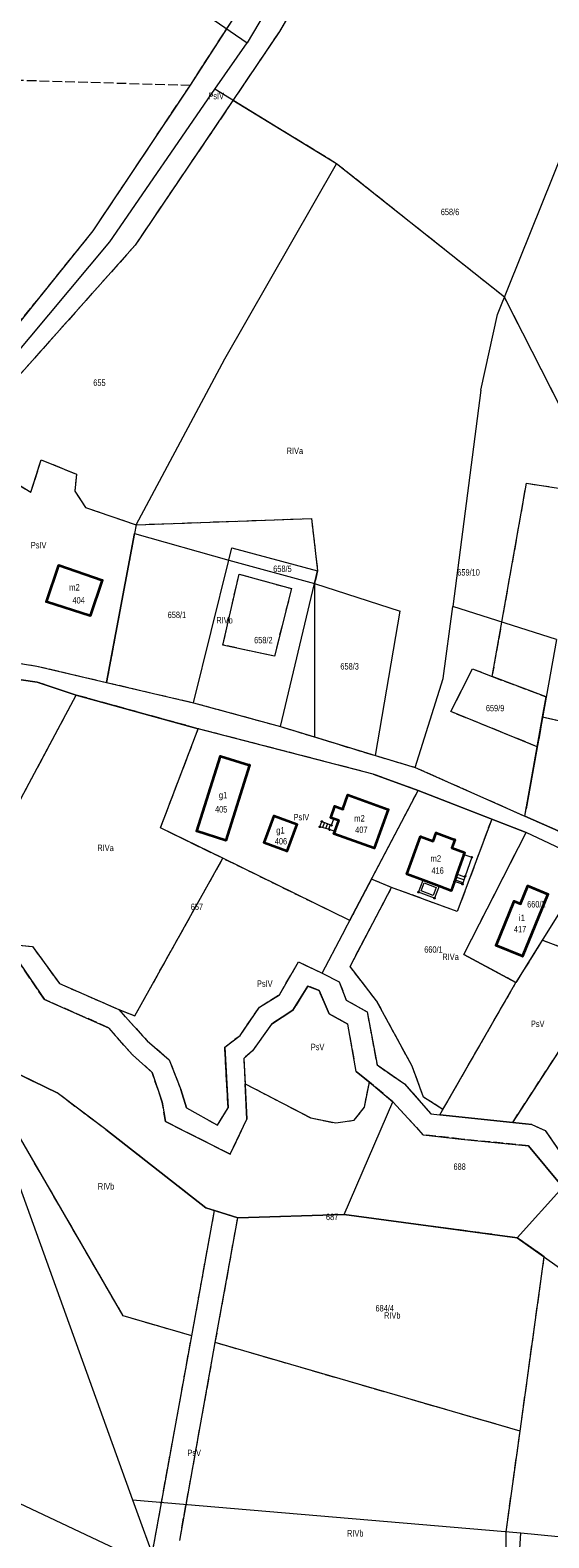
# Model space of a CAD drawing. Header units: metres. Extents: x 7496145 to 7500200, y 5498500 to 5502080.
# Tile 194 of 202: x 7499579 to 7499700, y 5501029 to 5501380. Entities that reach past the tile are written whole.
import ezdxf
from ezdxf.enums import TextEntityAlignment as Align

# ---------------------------------------------------------------- set-up
doc = ezdxf.new("R2010")
doc.units = ezdxf.units.M
doc.header["$MEASUREMENT"] = 0
for name, pattern in [('2.25_0.75', [3, 2.25, -0.75]), ('219-1000', [0]), ('egug-1000', [0])]:
    doc.linetypes.add(name, pattern=pattern)
doc.layers.get('0').update_dxf_attribs({"color": 2, "linetype": 'CONTINUOUS', "lineweight": 5})
for name, color, linetype in [('209-oznaczenie konturu klasyfikacyjnego', 7, 'CONTINUOUS'), ('211-numer działki ewidencyjnej', 7, 'CONTINUOUS'), ('217-kontur klasyfikacyjny', 7, 'CONTINUOUS'), ('218-kontur użytku gruntowego', 7, 'CONTINUOUS'), ('219-działka ewidencyjna', 7, 'CONTINUOUS'), ('312-budynek ewidencyjny', 7, 'CONTINUOUS'), ('312-oznaczenie budynku ewidencyjnego', 7, 'CONTINUOUS'), ('312-oznaczenie budynku ewidencyjnego-Atr117', 7, 'CONTINUOUS'), ('352-schody', 7, 'CONTINUOUS'), ('Punkt budynku', 7, 'CONTINUOUS'), ('taras', 7, 'CONTINUOUS')]:
    doc.layers.add(name, color=color, linetype=linetype)
doc.styles.get("Standard").update_dxf_attribs({"font": 'Working1250', "width": 0.75})

# ---------------------------------------------------------------- blocks, each defined once
blk = doc.blocks.new('PUNKTBUD')
at = {"color": 0}
blk.add_circle((0, 0), 0.09, dxfattribs=at)

msp = doc.modelspace()

# ---------------------------------------------------------------- linework, layer by layer
at = {"layer": '217-kontur klasyfikacyjny', "color": 3, "linetype": '2.25_0.75', "lineweight": 18, "flags": 128}
for points in [[(7499616.03, 5501367.61), (7499643.45, 5501410.09)], [(7499653.83, 5501409.27), (7499636.81, 5501380.1)], [(7499636.81, 5501380.1), (7499625.97, 5501364.05)], [(7499523.87, 5501370.31), (7499616.03, 5501367.61)], [(7499593.34, 5501333.6), (7499616.03, 5501367.61)], [(7499625.97, 5501364.05), (7499603.12, 5501330.24)], [(7499650.14, 5501349.29), (7499625.97, 5501364.05)], [(7499689.33, 5501318.14), (7499650.14, 5501349.29)], [(7499564.17, 5501297.4), (7499593.34, 5501333.6)], [(7499603.12, 5501330.24), (7499562.11, 5501284.21)], [(7499712.91, 5501271.85), (7499689.33, 5501318.14)], [(7499567.85, 5501279.28), (7499578.84, 5501272.6)], [(7499578.84, 5501272.6), (7499581.21, 5501280.19)], [(7499581.21, 5501280.19), (7499589.43, 5501276.86)], [(7499589.43, 5501276.86), (7499589.08, 5501272.86)], [(7499589.08, 5501272.86), (7499591.56, 5501269.06)], [(7499686.5, 5501229.58), (7499694.48, 5501274.72)], [(7499694.48, 5501274.72), (7499712.91, 5501271.85)], [(7499591.56, 5501269.06), (7499603.4, 5501265.02)], [(7499603.4, 5501265.02), (7499602.98, 5501263)], [(7499603.4, 5501265.02), (7499644.3, 5501266.49)], [(7499644.3, 5501266.49), (7499645.72, 5501254.28)], [(7499602.98, 5501263), (7499596.47, 5501228.23)], [(7499623.64, 5501236.94), (7499627.39, 5501253.51)], [(7499627.39, 5501253.51), (7499639.64, 5501250.12)], [(7499645.02, 5501251.33), (7499645.01, 5501215.49)], [(7499645.72, 5501254.28), (7499645.02, 5501251.33)], [(7499639.64, 5501250.12), (7499635.64, 5501234.38)], [(7499635.64, 5501234.38), (7499623.64, 5501236.94)], [(7499569.66, 5501233.73), (7499580.2, 5501232.05)], [(7499580.2, 5501232.05), (7499596.47, 5501228.23)], [(7499676.84, 5501221.42), (7499681.87, 5501231.42)], [(7499681.87, 5501231.42), (7499686.5, 5501229.58)], [(7499580.31, 5501228.27), (7499573.34, 5501229.27)], [(7499589.4, 5501225.28), (7499580.31, 5501228.27)], [(7499596.47, 5501228.23), (7499616.79, 5501223.48)], [(7499686.5, 5501229.58), (7499699.08, 5501224.85)], [(7499574.79, 5501197.88), (7499589.4, 5501225.28)], [(7499617.86, 5501217.41), (7499589.4, 5501225.28)], [(7499616.79, 5501223.48), (7499637.06, 5501217.93)], [(7499699.08, 5501224.85), (7499698.24, 5501220.17)], [(7499697, 5501213.2), (7499676.84, 5501221.42)], [(7499698.24, 5501220.17), (7499697, 5501213.2)], [(7499698.24, 5501220.17), (7499720.95, 5501215.06)], [(7499609.07, 5501194.28), (7499617.86, 5501217.41)], [(7499658.7, 5501206.83), (7499617.86, 5501217.41)], [(7499637.06, 5501217.93), (7499645.01, 5501215.49)], [(7499645.01, 5501215.49), (7499659.25, 5501211.13)], [(7499694.11, 5501197.02), (7499697, 5501213.2)], [(7499659.25, 5501211.13), (7499668.5, 5501208.4)], [(7499669.17, 5501202.98), (7499658.7, 5501206.83)], [(7499668.5, 5501208.4), (7499694.11, 5501197.02)], [(7499658.28, 5501182.3), (7499669.17, 5501202.98)], [(7499686.35, 5501196.31), (7499678.33, 5501174.76)], [(7499694.39, 5501193.19), (7499686.35, 5501196.31)], [(7499694.11, 5501197.02), (7499698.71, 5501194.97)], [(7499698.71, 5501194.97), (7499703.79, 5501192.71)], [(7499623.59, 5501187.17), (7499609.07, 5501194.28)], [(7499679.84, 5501164.71), (7499694.39, 5501193.19)], [(7499603.1, 5501150.43), (7499623.59, 5501187.17)], [(7499653.22, 5501172.65), (7499623.59, 5501187.17)], [(7499658.28, 5501182.3), (7499653.96, 5501174.08)], [(7499663, 5501180.37), (7499658.28, 5501182.3)], [(7499653.29, 5501161.91), (7499663, 5501180.37)], [(7499678.33, 5501174.76), (7499663, 5501180.37)], [(7499653.96, 5501174.08), (7499653.22, 5501172.65)], [(7499575.28, 5501166.98), (7499579.19, 5501166.58)], [(7499579.19, 5501166.58), (7499585.5, 5501157.93)], [(7499698.16, 5501168.06), (7499692.02, 5501158.21)], [(7499714.77, 5501161.7), (7499698.16, 5501168.06)], [(7499636.83, 5501155.34), (7499641.26, 5501163)], [(7499641.26, 5501163), (7499646.82, 5501160.36)], [(7499692.02, 5501158.21), (7499679.84, 5501164.71)], [(7499581.97, 5501154.23), (7499576.35, 5501162.54)], [(7499646.82, 5501160.36), (7499650.76, 5501158.35)], [(7499659.48, 5501153.94), (7499653.29, 5501161.91)], [(7499691.25, 5501125.54), (7499714.77, 5501161.7)], [(7499585.5, 5501157.93), (7499599.33, 5501151.87)], [(7499643.45, 5501157.36), (7499639.95, 5501151.7)], [(7499646.09, 5501156.31), (7499643.45, 5501157.36)], [(7499648.46, 5501150.87), (7499646.09, 5501156.31)], [(7499650.76, 5501158.35), (7499652.43, 5501154.09)], [(7499674.98, 5501128.56), (7499692.02, 5501158.21)], [(7499596.96, 5501147.64), (7499581.97, 5501154.23)], [(7499627.63, 5501145.83), (7499632.17, 5501152.46)], [(7499632.17, 5501152.46), (7499636.83, 5501155.34)], [(7499652.43, 5501154.09), (7499657.29, 5501151.34)], [(7499667.76, 5501138.69), (7499659.48, 5501153.94)], [(7499599.33, 5501151.87), (7499603.1, 5501150.43)], [(7499599.33, 5501151.87), (7499605.97, 5501144.55)], [(7499639.95, 5501151.7), (7499634.96, 5501148.45)], [(7499652.8, 5501148.48), (7499648.46, 5501150.87)], [(7499657.29, 5501151.34), (7499659.6, 5501138.95)], [(7499602.5, 5501141.34), (7499596.96, 5501147.64)], [(7499624.05, 5501143.13), (7499627.63, 5501145.83)], [(7499634.96, 5501148.45), (7499630.53, 5501142.26)], [(7499654.74, 5501137.41), (7499652.8, 5501148.48)], [(7499584.93, 5501132.42), (7499565.2, 5501142)], [(7499605.97, 5501144.55), (7499611.11, 5501140.15)], [(7499624.83, 5501128.91), (7499624.05, 5501143.13)], [(7499630.53, 5501142.26), (7499628.49, 5501140.47)], [(7499600.38, 5501080.37), (7499566.06, 5501139.55)], [(7499607.14, 5501137.21), (7499602.5, 5501141.34)], [(7499611.11, 5501140.15), (7499613.81, 5501133.23)], [(7499628.49, 5501140.47), (7499628.79, 5501134.58)], [(7499659.6, 5501138.95), (7499666.02, 5501134.53)], [(7499670.45, 5501131.45), (7499667.76, 5501138.69)], [(7499609.44, 5501130.3), (7499607.14, 5501137.21)], [(7499657.81, 5501134.93), (7499654.74, 5501137.41)], [(7499656.66, 5501129.06), (7499657.81, 5501134.93)], [(7499658.81, 5501134.12), (7499657.81, 5501134.93)], [(7499596.3, 5501123.88), (7499584.93, 5501132.42)], [(7499613.81, 5501133.23), (7499615.12, 5501128.92)], [(7499628.79, 5501134.58), (7499644.11, 5501126.58)], [(7499628.79, 5501134.58), (7499629.2, 5501126.31)], [(7499663.31, 5501130.31), (7499658.81, 5501134.12)], [(7499666.02, 5501134.53), (7499672.16, 5501127.51)], [(7499674.98, 5501128.56), (7499670.45, 5501131.45)], [(7499610.26, 5501125.72), (7499609.44, 5501130.3)], [(7499615.12, 5501128.92), (7499622.35, 5501124.93)], [(7499622.35, 5501124.93), (7499624.83, 5501128.91)], [(7499654.25, 5501126.03), (7499656.66, 5501129.06)], [(7499670.38, 5501122.67), (7499663.31, 5501130.31)], [(7499674.25, 5501127.29), (7499674.98, 5501128.56)], [(7499625.32, 5501118.13), (7499610.26, 5501125.72)], [(7499629.2, 5501126.31), (7499625.32, 5501118.13)], [(7499644.11, 5501126.58), (7499649.97, 5501125.41)], [(7499649.97, 5501125.41), (7499654.25, 5501126.03)], [(7499672.16, 5501127.51), (7499674.25, 5501127.29)], [(7499674.25, 5501127.29), (7499691.25, 5501125.54)], [(7499691.25, 5501125.54), (7499695.72, 5501125.08)], [(7499695.72, 5501125.08), (7499698.86, 5501123.64)], [(7499619.61, 5501105.61), (7499596.3, 5501123.88)], [(7499679.26, 5501121.66), (7499670.38, 5501122.67)], [(7499694.97, 5501120.06), (7499679.26, 5501121.66)], [(7499698.86, 5501123.64), (7499705.86, 5501113.43)], [(7499702.96, 5501110.45), (7499694.97, 5501120.06)], [(7499616.36, 5501075.73), (7499621.67, 5501104.96)], [(7499621.67, 5501104.96), (7499619.61, 5501105.61)], [(7499627.1, 5501103.24), (7499621.67, 5501104.96)], [(7499621.86, 5501074.14), (7499627.1, 5501103.24)], [(7499651.89, 5501104.01), (7499627.1, 5501103.24)], [(7499692.32, 5501098.63), (7499651.89, 5501104.01)], [(7499698.62, 5501094.17), (7499692.32, 5501098.63)], [(7499692.97, 5501053.49), (7499698.62, 5501094.17)], [(7499616.36, 5501075.73), (7499600.38, 5501080.37)], [(7499607.11, 5501024.8), (7499616.36, 5501075.73)], [(7499613.54, 5501028), (7499621.86, 5501074.14)], [(7499692.97, 5501053.49), (7499621.86, 5501074.14)], [(7499689.71, 5501030.01), (7499692.97, 5501053.49)], [(7499690.19, 5500981.64), (7499689.71, 5501030.01)]]:
    msp.add_lwpolyline(points, dxfattribs=at)
at = {"layer": '218-kontur użytku gruntowego', "color": 3, "linetype": 'egug-1000', "lineweight": 18, "flags": 128}
for points in [[(7499616.03, 5501367.61), (7499643.45, 5501410.09)], [(7499653.83, 5501409.27), (7499636.81, 5501380.1)], [(7499636.81, 5501380.1), (7499625.97, 5501364.05)], [(7499593.34, 5501333.6), (7499616.03, 5501367.61)], [(7499625.97, 5501364.05), (7499603.12, 5501330.24)], [(7499650.14, 5501349.29), (7499625.97, 5501364.05)], [(7499689.33, 5501318.14), (7499650.14, 5501349.29)], [(7499564.17, 5501297.4), (7499593.34, 5501333.6)], [(7499603.12, 5501330.24), (7499562.11, 5501284.21)], [(7499712.91, 5501271.85), (7499689.33, 5501318.14)], [(7499567.85, 5501279.28), (7499578.84, 5501272.6)], [(7499578.84, 5501272.6), (7499581.21, 5501280.19)], [(7499581.21, 5501280.19), (7499589.43, 5501276.86)], [(7499589.43, 5501276.86), (7499589.08, 5501272.86)], [(7499589.08, 5501272.86), (7499591.56, 5501269.06)], [(7499686.5, 5501229.58), (7499694.48, 5501274.72)], [(7499694.48, 5501274.72), (7499712.91, 5501271.85)], [(7499591.56, 5501269.06), (7499603.4, 5501265.02)], [(7499603.4, 5501265.02), (7499602.98, 5501263)], [(7499603.4, 5501265.02), (7499644.3, 5501266.49)], [(7499644.3, 5501266.49), (7499645.72, 5501254.28)], [(7499602.98, 5501263), (7499596.47, 5501228.23)], [(7499623.64, 5501236.94), (7499627.39, 5501253.51)], [(7499627.39, 5501253.51), (7499639.64, 5501250.12)], [(7499645.02, 5501251.33), (7499645.01, 5501215.49)], [(7499645.72, 5501254.28), (7499645.02, 5501251.33)], [(7499639.64, 5501250.12), (7499635.64, 5501234.38)], [(7499635.64, 5501234.38), (7499623.64, 5501236.94)], [(7499569.66, 5501233.73), (7499580.2, 5501232.05)], [(7499580.2, 5501232.05), (7499596.47, 5501228.23)], [(7499676.84, 5501221.42), (7499681.87, 5501231.42)], [(7499681.87, 5501231.42), (7499686.5, 5501229.58)], [(7499580.31, 5501228.27), (7499573.34, 5501229.27)], [(7499589.4, 5501225.28), (7499580.31, 5501228.27)], [(7499596.47, 5501228.23), (7499616.79, 5501223.48)], [(7499699.08, 5501224.85), (7499686.5, 5501229.58)], [(7499574.79, 5501197.88), (7499589.4, 5501225.28)], [(7499617.86, 5501217.41), (7499589.4, 5501225.28)], [(7499616.79, 5501223.48), (7499637.06, 5501217.93)], [(7499698.24, 5501220.17), (7499699.08, 5501224.85)], [(7499697, 5501213.2), (7499676.84, 5501221.42)], [(7499697, 5501213.2), (7499698.24, 5501220.17)], [(7499698.24, 5501220.17), (7499720.95, 5501215.06)], [(7499609.07, 5501194.28), (7499617.86, 5501217.41)], [(7499658.7, 5501206.83), (7499617.86, 5501217.41)], [(7499637.06, 5501217.93), (7499645.01, 5501215.49)], [(7499645.01, 5501215.49), (7499659.25, 5501211.13)], [(7499694.11, 5501197.02), (7499697, 5501213.2)], [(7499659.25, 5501211.13), (7499668.5, 5501208.4)], [(7499669.17, 5501202.98), (7499658.7, 5501206.83)], [(7499668.5, 5501208.4), (7499694.11, 5501197.02)], [(7499658.28, 5501182.3), (7499669.17, 5501202.98)], [(7499686.35, 5501196.31), (7499669.17, 5501202.98)], [(7499686.35, 5501196.31), (7499678.33, 5501174.76)], [(7499694.39, 5501193.19), (7499686.35, 5501196.31)], [(7499694.11, 5501197.02), (7499698.71, 5501194.97)], [(7499698.71, 5501194.97), (7499703.79, 5501192.71)], [(7499623.59, 5501187.17), (7499609.07, 5501194.28)], [(7499679.84, 5501164.71), (7499694.39, 5501193.19)], [(7499709.4, 5501186.11), (7499694.39, 5501193.19)], [(7499603.1, 5501150.43), (7499623.59, 5501187.17)], [(7499653.22, 5501172.65), (7499623.59, 5501187.17)], [(7499658.28, 5501182.3), (7499653.96, 5501174.08)], [(7499663, 5501180.37), (7499658.28, 5501182.3)], [(7499653.29, 5501161.91), (7499663, 5501180.37)], [(7499678.33, 5501174.76), (7499663, 5501180.37)], [(7499653.96, 5501174.08), (7499653.22, 5501172.65)], [(7499575.28, 5501166.98), (7499579.19, 5501166.58)], [(7499579.19, 5501166.58), (7499585.5, 5501157.93)], [(7499698.16, 5501168.06), (7499692.02, 5501158.21)], [(7499714.77, 5501161.7), (7499698.16, 5501168.06)], [(7499636.83, 5501155.34), (7499641.26, 5501163)], [(7499641.26, 5501163), (7499646.82, 5501160.36)], [(7499692.02, 5501158.21), (7499679.84, 5501164.71)], [(7499576.35, 5501162.54), (7499581.97, 5501154.23)], [(7499646.82, 5501160.36), (7499650.76, 5501158.35)], [(7499659.48, 5501153.94), (7499653.29, 5501161.91)], [(7499691.25, 5501125.54), (7499714.77, 5501161.7)], [(7499585.5, 5501157.93), (7499599.33, 5501151.87)], [(7499643.45, 5501157.36), (7499639.95, 5501151.7)], [(7499646.09, 5501156.31), (7499643.45, 5501157.36)], [(7499648.46, 5501150.87), (7499646.09, 5501156.31)], [(7499650.76, 5501158.35), (7499652.43, 5501154.09)], [(7499674.98, 5501128.56), (7499692.02, 5501158.21)], [(7499581.97, 5501154.23), (7499596.96, 5501147.64)], [(7499627.63, 5501145.83), (7499632.17, 5501152.46)], [(7499632.17, 5501152.46), (7499636.83, 5501155.34)], [(7499652.43, 5501154.09), (7499657.29, 5501151.34)], [(7499667.76, 5501138.69), (7499659.48, 5501153.94)], [(7499599.33, 5501151.87), (7499603.1, 5501150.43)], [(7499599.33, 5501151.87), (7499605.97, 5501144.55)], [(7499639.95, 5501151.7), (7499634.96, 5501148.45)], [(7499652.8, 5501148.48), (7499648.46, 5501150.87)], [(7499657.29, 5501151.34), (7499659.6, 5501138.95)], [(7499596.96, 5501147.64), (7499602.5, 5501141.34)], [(7499624.05, 5501143.13), (7499627.63, 5501145.83)], [(7499634.96, 5501148.45), (7499630.53, 5501142.26)], [(7499654.74, 5501137.41), (7499652.8, 5501148.48)], [(7499584.93, 5501132.42), (7499565.2, 5501142)], [(7499605.97, 5501144.55), (7499611.11, 5501140.15)], [(7499624.83, 5501128.91), (7499624.05, 5501143.13)], [(7499630.53, 5501142.26), (7499628.49, 5501140.47)], [(7499600.38, 5501080.37), (7499566.06, 5501139.55)], [(7499602.5, 5501141.34), (7499607.14, 5501137.21)], [(7499611.11, 5501140.15), (7499613.81, 5501133.23)], [(7499628.49, 5501140.47), (7499628.79, 5501134.58)], [(7499659.6, 5501138.95), (7499666.02, 5501134.53)], [(7499670.45, 5501131.45), (7499667.76, 5501138.69)], [(7499607.14, 5501137.21), (7499609.44, 5501130.3)], [(7499657.81, 5501134.93), (7499654.74, 5501137.41)], [(7499656.66, 5501129.06), (7499657.81, 5501134.93)], [(7499657.81, 5501134.93), (7499658.81, 5501134.12)], [(7499596.3, 5501123.88), (7499584.93, 5501132.42)], [(7499613.81, 5501133.23), (7499615.12, 5501128.92)], [(7499628.79, 5501134.58), (7499644.11, 5501126.58)], [(7499629.2, 5501126.31), (7499628.79, 5501134.58)], [(7499658.81, 5501134.12), (7499663.31, 5501130.31)], [(7499666.02, 5501134.53), (7499672.16, 5501127.51)], [(7499674.98, 5501128.56), (7499670.45, 5501131.45)], [(7499609.44, 5501130.3), (7499610.26, 5501125.72)], [(7499615.12, 5501128.92), (7499622.35, 5501124.93)], [(7499622.35, 5501124.93), (7499624.83, 5501128.91)], [(7499654.25, 5501126.03), (7499656.66, 5501129.06)], [(7499663.31, 5501130.31), (7499670.38, 5501122.67)], [(7499674.25, 5501127.29), (7499674.98, 5501128.56)], [(7499610.26, 5501125.72), (7499625.32, 5501118.13)], [(7499625.32, 5501118.13), (7499629.2, 5501126.31)], [(7499644.11, 5501126.58), (7499649.97, 5501125.41)], [(7499649.97, 5501125.41), (7499654.25, 5501126.03)], [(7499672.16, 5501127.51), (7499674.25, 5501127.29)], [(7499674.25, 5501127.29), (7499691.25, 5501125.54)], [(7499691.25, 5501125.54), (7499695.72, 5501125.08)], [(7499695.72, 5501125.08), (7499698.86, 5501123.64)], [(7499619.61, 5501105.61), (7499596.3, 5501123.88)], [(7499670.38, 5501122.67), (7499679.26, 5501121.66)], [(7499679.26, 5501121.66), (7499694.97, 5501120.06)], [(7499698.86, 5501123.64), (7499705.86, 5501113.43)], [(7499694.97, 5501120.06), (7499702.96, 5501110.45)], [(7499616.36, 5501075.73), (7499621.67, 5501104.96)], [(7499621.67, 5501104.96), (7499619.61, 5501105.61)], [(7499627.1, 5501103.24), (7499621.67, 5501104.96)], [(7499621.86, 5501074.14), (7499627.1, 5501103.24)], [(7499651.89, 5501104.01), (7499627.1, 5501103.24)], [(7499692.32, 5501098.63), (7499651.89, 5501104.01)], [(7499698.62, 5501094.17), (7499692.32, 5501098.63)], [(7499692.97, 5501053.49), (7499698.62, 5501094.17)], [(7499616.36, 5501075.73), (7499600.38, 5501080.37)], [(7499607.11, 5501024.8), (7499616.36, 5501075.73)], [(7499613.54, 5501028), (7499621.86, 5501074.14)], [(7499692.97, 5501053.49), (7499621.86, 5501074.14)], [(7499689.71, 5501030.01), (7499692.97, 5501053.49)], [(7499690.19, 5500981.64), (7499689.71, 5501030.01)]]:
    msp.add_lwpolyline(points, dxfattribs=at)
at = {"layer": '219-działka ewidencyjna', "color": 3, "linetype": '219-1000', "lineweight": 18, "flags": 128}
for points in [[(7499566.4, 5501420.67), (7499629.32, 5501377.52)], [(7499649.51, 5501411.66), (7499629.32, 5501377.52)], [(7499687.69, 5501314.07), (7499713.68, 5501378.62)], [(7499621.76, 5501366.64), (7499629.32, 5501377.52)], [(7499597.21, 5501331.01), (7499621.76, 5501366.64)], [(7499650.14, 5501349.29), (7499621.76, 5501366.64)], [(7499624.08, 5501303.72), (7499650.14, 5501349.29)], [(7499564.34, 5501291.75), (7499597.21, 5501331.01)], [(7499683.8, 5501296.46), (7499687.69, 5501314.07)], [(7499603.4, 5501265.02), (7499624.08, 5501303.72)], [(7499683.8, 5501296.46), (7499677.32, 5501245.94)], [(7499603.4, 5501265.02), (7499602.98, 5501263)], [(7499596.47, 5501228.23), (7499602.98, 5501263)], [(7499602.98, 5501263), (7499625.01, 5501256.77)], [(7499625.01, 5501256.77), (7499625.73, 5501259.66)], [(7499625.73, 5501259.66), (7499645.72, 5501254.28)], [(7499616.79, 5501223.48), (7499625.01, 5501256.77)], [(7499625.01, 5501256.77), (7499645.02, 5501251.33)], [(7499637.06, 5501217.93), (7499645.02, 5501251.33)], [(7499645.02, 5501251.33), (7499645.72, 5501254.28)], [(7499645.02, 5501251.33), (7499665.02, 5501244.86)], [(7499659.25, 5501211.13), (7499665.02, 5501244.86)], [(7499675.03, 5501229.11), (7499677.32, 5501245.94)], [(7499701.47, 5501238.21), (7499677.32, 5501245.94)], [(7499701.47, 5501238.21), (7499694.41, 5501198.72)], [(7499569.66, 5501233.73), (7499580.2, 5501232.05)], [(7499580.2, 5501232.05), (7499596.47, 5501228.23)], [(7499573.34, 5501229.27), (7499580.31, 5501228.27)], [(7499580.31, 5501228.27), (7499589.4, 5501225.28)], [(7499596.47, 5501228.23), (7499616.79, 5501223.48)], [(7499668.5, 5501208.4), (7499675.03, 5501229.11)], [(7499574.79, 5501197.88), (7499589.4, 5501225.28)], [(7499589.4, 5501225.28), (7499617.86, 5501217.41)], [(7499616.79, 5501223.48), (7499637.06, 5501217.93)], [(7499658.7, 5501206.83), (7499617.86, 5501217.41)], [(7499637.06, 5501217.93), (7499659.25, 5501211.13)], [(7499659.25, 5501211.13), (7499668.5, 5501208.4)], [(7499658.7, 5501206.83), (7499669.17, 5501202.98)], [(7499668.5, 5501208.4), (7499694.11, 5501197.02)], [(7499653.96, 5501174.08), (7499669.17, 5501202.98)], [(7499669.17, 5501202.98), (7499694.39, 5501193.19)], [(7499694.11, 5501197.02), (7499694.41, 5501198.72)], [(7499703.79, 5501192.71), (7499694.11, 5501197.02)], [(7499679.84, 5501164.71), (7499694.39, 5501193.19)], [(7499709.4, 5501186.11), (7499694.39, 5501193.19)], [(7499709.4, 5501186.11), (7499692.02, 5501158.21)], [(7499651.52, 5501169.39), (7499653.96, 5501174.08)], [(7499575.28, 5501166.98), (7499579.19, 5501166.58)], [(7499579.19, 5501166.58), (7499585.5, 5501157.93)], [(7499646.82, 5501160.36), (7499651.52, 5501169.39)], [(7499636.83, 5501155.34), (7499641.26, 5501163)], [(7499641.26, 5501163), (7499646.82, 5501160.36)], [(7499679.84, 5501164.71), (7499692.02, 5501158.21)], [(7499576.35, 5501162.54), (7499581.97, 5501154.23)], [(7499646.82, 5501160.36), (7499650.76, 5501158.35)], [(7499585.5, 5501157.93), (7499599.33, 5501151.87)], [(7499639.95, 5501151.7), (7499643.45, 5501157.36)], [(7499643.45, 5501157.36), (7499646.09, 5501156.31)], [(7499646.09, 5501156.31), (7499648.46, 5501150.87)], [(7499650.76, 5501158.35), (7499652.43, 5501154.09)], [(7499676.38, 5501131), (7499692.02, 5501158.21)], [(7499581.97, 5501154.23), (7499596.96, 5501147.64)], [(7499627.63, 5501145.83), (7499632.17, 5501152.46)], [(7499632.17, 5501152.46), (7499636.83, 5501155.34)], [(7499652.43, 5501154.09), (7499657.29, 5501151.34)], [(7499599.33, 5501151.87), (7499605.97, 5501144.55)], [(7499634.96, 5501148.45), (7499639.95, 5501151.7)], [(7499648.46, 5501150.87), (7499652.8, 5501148.48)], [(7499657.29, 5501151.34), (7499659.6, 5501138.95)], [(7499602.5, 5501141.34), (7499596.96, 5501147.64)], [(7499624.05, 5501143.13), (7499627.63, 5501145.83)], [(7499634.96, 5501148.45), (7499630.53, 5501142.26)], [(7499654.74, 5501137.41), (7499652.8, 5501148.48)], [(7499565.2, 5501142), (7499584.93, 5501132.42)], [(7499605.97, 5501144.55), (7499611.11, 5501140.15)], [(7499624.05, 5501143.13), (7499624.83, 5501128.91)], [(7499628.49, 5501140.47), (7499630.53, 5501142.26)], [(7499602.5, 5501141.34), (7499607.14, 5501137.21)], [(7499611.11, 5501140.15), (7499613.81, 5501133.23)], [(7499628.49, 5501140.47), (7499629.2, 5501126.31)], [(7499659.6, 5501138.95), (7499666.02, 5501134.53)], [(7499607.14, 5501137.21), (7499609.44, 5501130.3)], [(7499654.74, 5501137.41), (7499658.81, 5501134.12)], [(7499596.3, 5501123.88), (7499584.93, 5501132.42)], [(7499615.12, 5501128.92), (7499613.81, 5501133.23)], [(7499658.81, 5501134.12), (7499663.31, 5501130.31)], [(7499666.02, 5501134.53), (7499672.16, 5501127.51)], [(7499609.44, 5501130.3), (7499610.26, 5501125.72)], [(7499615.12, 5501128.92), (7499622.35, 5501124.93)], [(7499622.35, 5501124.93), (7499624.83, 5501128.91)], [(7499651.89, 5501104.01), (7499663.31, 5501130.31)], [(7499670.38, 5501122.67), (7499663.31, 5501130.31)], [(7499674.25, 5501127.29), (7499676.38, 5501131)], [(7499610.26, 5501125.72), (7499625.32, 5501118.13)], [(7499625.32, 5501118.13), (7499629.2, 5501126.31)], [(7499672.16, 5501127.51), (7499674.25, 5501127.29)], [(7499695.72, 5501125.08), (7499674.25, 5501127.29)], [(7499695.72, 5501125.08), (7499698.86, 5501123.64)], [(7499596.3, 5501123.88), (7499619.61, 5501105.61)], [(7499670.38, 5501122.67), (7499679.26, 5501121.66)], [(7499679.26, 5501121.66), (7499694.97, 5501120.06)], [(7499698.86, 5501123.64), (7499705.86, 5501113.43)], [(7499702.96, 5501110.45), (7499694.97, 5501120.06)], [(7499576.26, 5501110.39), (7499602.56, 5501037.48)], [(7499702.96, 5501110.45), (7499692.32, 5501098.63)], [(7499619.61, 5501105.61), (7499627.1, 5501103.24)], [(7499627.1, 5501103.24), (7499651.89, 5501104.01)], [(7499651.89, 5501104.01), (7499692.32, 5501098.63)], [(7499692.32, 5501098.63), (7499733.05, 5501069.75)], [(7499567.61, 5501040.64), (7499608.33, 5501021.4)], [(7499602.56, 5501037.48), (7499608.33, 5501021.4)], [(7499602.56, 5501037.48), (7499693.13, 5501029.72)], [(7499689.48, 5500970.01), (7499693.13, 5501029.72)], [(7499693.13, 5501029.72), (7499753.25, 5501023.83)]]:
    msp.add_lwpolyline(points, dxfattribs=at)
at = {"layer": '312-budynek ewidencyjny', "color": 7, "linetype": 'Continuous', "lineweight": 35, "flags": 128}
for points in [[(7499582.45, 5501247.02), (7499585.37, 5501255.55)], [(7499585.37, 5501255.55), (7499595.46, 5501252.1)], [(7499595.46, 5501252.1), (7499592.62, 5501243.79)], [(7499592.62, 5501243.79), (7499582.45, 5501247.02)], [(7499617.54, 5501193.49), (7499623.03, 5501210.99)], [(7499623.03, 5501210.99), (7499629.81, 5501208.95)], [(7499629.81, 5501208.95), (7499624.3, 5501191.37)], [(7499651.6, 5501198.65), (7499652.78, 5501201.96)], [(7499652.78, 5501201.96), (7499662.17, 5501198.55)], [(7499648.79, 5501196.66), (7499649.72, 5501199.34)], [(7499649.72, 5501199.34), (7499651.6, 5501198.65)], [(7499662.17, 5501198.55), (7499658.96, 5501189.55)], [(7499633.23, 5501190.82), (7499635.56, 5501197.07)], [(7499635.56, 5501197.07), (7499640.89, 5501195.11)], [(7499640.89, 5501195.11), (7499638.55, 5501188.84)], [(7499649.52, 5501196.4), (7499648.79, 5501196.66)], [(7499650.65, 5501196), (7499649.52, 5501196.4)], [(7499649.74, 5501193.43), (7499650.65, 5501196)], [(7499624.3, 5501191.37), (7499617.54, 5501193.49)], [(7499649.55, 5501192.91), (7499649.74, 5501193.43)], [(7499658.96, 5501189.55), (7499649.55, 5501192.91)], [(7499666.58, 5501183.47), (7499669.77, 5501192.27)], [(7499669.77, 5501192.27), (7499672.7, 5501191.21)], [(7499672.7, 5501191.21), (7499673.41, 5501193.13)], [(7499673.41, 5501193.13), (7499677.79, 5501191.52)], [(7499677.79, 5501191.52), (7499677.09, 5501189.6)], [(7499638.55, 5501188.84), (7499633.23, 5501190.82)], [(7499677.09, 5501189.6), (7499680.01, 5501188.5)], [(7499679.86, 5501188.07), (7499678.33, 5501183.72)], [(7499680.01, 5501188.5), (7499679.86, 5501188.07)], [(7499670.33, 5501182.07), (7499666.58, 5501183.47)], [(7499674.07, 5501180.67), (7499670.33, 5501182.07)], [(7499676.88, 5501179.62), (7499674.07, 5501180.67)], [(7499677.65, 5501181.8), (7499676.88, 5501179.62)], [(7499678.33, 5501183.72), (7499677.65, 5501181.8)], [(7499693.07, 5501176.56), (7499694.79, 5501180.73)], [(7499694.79, 5501180.73), (7499699.44, 5501178.81)], [(7499687.4, 5501166.81), (7499691.57, 5501177.18)], [(7499691.57, 5501177.18), (7499693.07, 5501176.56)], [(7499699.44, 5501178.81), (7499693.55, 5501164.3)], [(7499693.55, 5501164.3), (7499687.4, 5501166.81)]]:
    msp.add_lwpolyline(points, dxfattribs=at)
at = {"layer": '352-schody', "color": 7, "linetype": 'Continuous', "lineweight": 18, "flags": 128}
for points in [[(7499648.98, 5501194.88), (7499649.52, 5501196.4), (7499650.65, 5501196), (7499649.74, 5501193.43), (7499648.54, 5501193.86), (7499646.26, 5501194.54), (7499646.69, 5501195.77)], [(7499648.98, 5501194.88), (7499649.52, 5501196.4), (7499650.65, 5501196), (7499649.74, 5501193.43), (7499648.54, 5501193.86), (7499646.26, 5501194.54), (7499646.69, 5501195.77)], [(7499678.33, 5501183.72), (7499679.86, 5501188.07), (7499681.75, 5501187.41), (7499680.2, 5501183.02), (7499679.54, 5501181.14), (7499677.65, 5501181.8)], [(7499678.33, 5501183.72), (7499679.86, 5501188.07), (7499681.75, 5501187.41), (7499680.2, 5501183.02), (7499679.54, 5501181.14), (7499677.65, 5501181.8)]]:
    msp.add_lwpolyline(points, close=True, dxfattribs=at)
for points in [[(7499646.7, 5501195.77), (7499646.62, 5501195.58)], [(7499647.35, 5501195.51), (7499646.9, 5501194.35)], [(7499648, 5501195.26), (7499647.57, 5501194.15)], [(7499648.65, 5501195.01), (7499648.24, 5501193.95)], [(7499679.65, 5501181.46), (7499677.77, 5501182.13)], [(7499679.88, 5501182.12), (7499678, 5501182.79)], [(7499680.12, 5501182.78), (7499678.23, 5501183.45)]]:
    msp.add_lwpolyline(points, dxfattribs=at)
at = {"layer": 'taras', "color": 0, "lineweight": 18}
for p, q in [((7499669.28, 5501179.26), (7499670.33, 5501182.07)), ((7499669.92, 5501179.55), (7499670.62, 5501181.43)), ((7499670.33, 5501182.07), (7499674.07, 5501180.67)), ((7499670.62, 5501181.43), (7499673.43, 5501180.38)), ((7499674.07, 5501180.67), (7499673.02, 5501177.86)), ((7499673.02, 5501177.86), (7499669.28, 5501179.26)), ((7499672.73, 5501178.5), (7499669.92, 5501179.55)), ((7499673.43, 5501180.38), (7499672.73, 5501178.5))]:
    msp.add_line(p, q, dxfattribs=at)

# ---------------------------------------------------------------- block references
at = {"layer": 'Punkt budynku', "color": 5, "linetype": 'Continuous', "lineweight": 13}
for p in [(7499585.37, 5501255.55), (7499595.46, 5501252.1), (7499582.45, 5501247.02), (7499592.62, 5501243.79), (7499623.03, 5501210.99), (7499629.81, 5501208.95), (7499652.78, 5501201.96), (7499649.72, 5501199.34), (7499651.6, 5501198.65), (7499662.17, 5501198.55), (7499635.56, 5501197.07), (7499640.89, 5501195.11), (7499646.69, 5501195.77), (7499648.79, 5501196.66), (7499648.98, 5501194.88), (7499649.52, 5501196.4), (7499650.65, 5501196), (7499617.54, 5501193.49), (7499624.3, 5501191.37), (7499646.26, 5501194.54), (7499648.54, 5501193.86), (7499649.55, 5501192.91), (7499649.74, 5501193.43), (7499669.77, 5501192.27), (7499672.7, 5501191.21), (7499673.41, 5501193.13), (7499677.79, 5501191.52), (7499633.23, 5501190.82), (7499638.55, 5501188.84), (7499658.96, 5501189.55), (7499677.09, 5501189.6), (7499679.86, 5501188.07), (7499680.01, 5501188.5), (7499681.75, 5501187.41), (7499666.58, 5501183.47), (7499670.33, 5501182.07), (7499674.07, 5501180.67), (7499677.65, 5501181.8), (7499678.33, 5501183.72), (7499679.54, 5501181.14), (7499680.2, 5501183.02), (7499694.79, 5501180.73), (7499669.28, 5501179.26), (7499673.02, 5501177.86), (7499676.88, 5501179.62), (7499691.57, 5501177.18), (7499699.44, 5501178.81), (7499693.07, 5501176.56), (7499687.4, 5501166.81), (7499693.55, 5501164.3)]:
    msp.add_blockref('PUNKTBUD', p, dxfattribs=at)

# ---------------------------------------------------------------- texts
at = {"layer": '209-oznaczenie konturu klasyfikacyjnego', "color": 3, "linetype": 'Continuous', "lineweight": 18, "width": 0.79}
for s, p in [('PsIV', (7499620.25, 5501364.33)), ('RIVa', (7499638.51, 5501281.54)), ('PsIV', (7499578.81, 5501259.5)), ('RIVb', (7499622.1, 5501241.99)), ('PsIV', (7499640.12, 5501196.03)), ('RIVa', (7499594.33, 5501188.86)), ('RIVa', (7499674.84, 5501163.44)), ('PsIV', (7499631.58, 5501157.18)), ('PsV', (7499695.51, 5501147.8)), ('PsV', (7499644.15, 5501142.39)), ('RIVb', (7499594.44, 5501109.87)), ('RIVb', (7499661.24, 5501079.75)), ('PsV', (7499615.36, 5501047.68)), ('RIVb', (7499652.6, 5501028.89))]:
    msp.add_text(s, height=1.5, dxfattribs=at).set_placement(p)
at = {"layer": '211-numer działki ewidencyjnej', "color": 3, "linetype": 'Continuous', "lineweight": 18, "width": 0.79}
for s, p in [('658/6', (7499674.47, 5501337.28)), ('655', (7499593.38, 5501297.43)), ('659/10', (7499678.32, 5501253.16)), ('658/1', (7499610.74, 5501243.24)), ('658/2', (7499630.91, 5501237.35)), ('658/3', (7499651.04, 5501231.23)), ('659/9', (7499684.99, 5501221.48)), ('660/2', (7499694.62, 5501175.7)), ('657', (7499616.12, 5501175.11)), ('660/1', (7499670.61, 5501165.14)), ('688', (7499677.43, 5501114.47))]:
    msp.add_text(s, height=1.5, dxfattribs=at).set_placement(p)
for s, p in [('658/5', (7499635.37, 5501255.5)), ('687', (7499647.68, 5501104.24)), ('684/4', (7499659.23, 5501082.92))]:
    msp.add_text(s, height=1.5, dxfattribs=at).set_placement(p, align=Align.TOP_LEFT)
at = {"layer": '312-oznaczenie budynku ewidencyjnego', "color": 7, "linetype": 'Continuous', "lineweight": 18, "width": 0.79}
for s, p in [('404', (7499588.51, 5501248.14)), ('405', (7499621.79, 5501199.36)), ('406', (7499635.74, 5501191.91)), ('407', (7499654.51, 5501194.59)), ('416', (7499672.3, 5501185.08)), ('417', (7499691.54, 5501171.38))]:
    msp.add_text(s, height=1.5, dxfattribs=at).set_placement(p, align=Align.TOP_LEFT)
at = {"layer": '312-oznaczenie budynku ewidencyjnego-Atr117', "color": 7, "width": 0.9}
for s, p in [('m2', (7499588.96, 5501249.67)), ('g1', (7499623.68, 5501201.18)), ('m2', (7499655.48, 5501195.76)), ('g1', (7499637.06, 5501192.96)), ('m2', (7499673.3, 5501186.38)), ('i1', (7499693.42, 5501172.52))]:
    msp.add_text(s, height=1.5, dxfattribs=at).set_placement(p, align=Align.CENTER)

doc.saveas('drawing.dxf')
